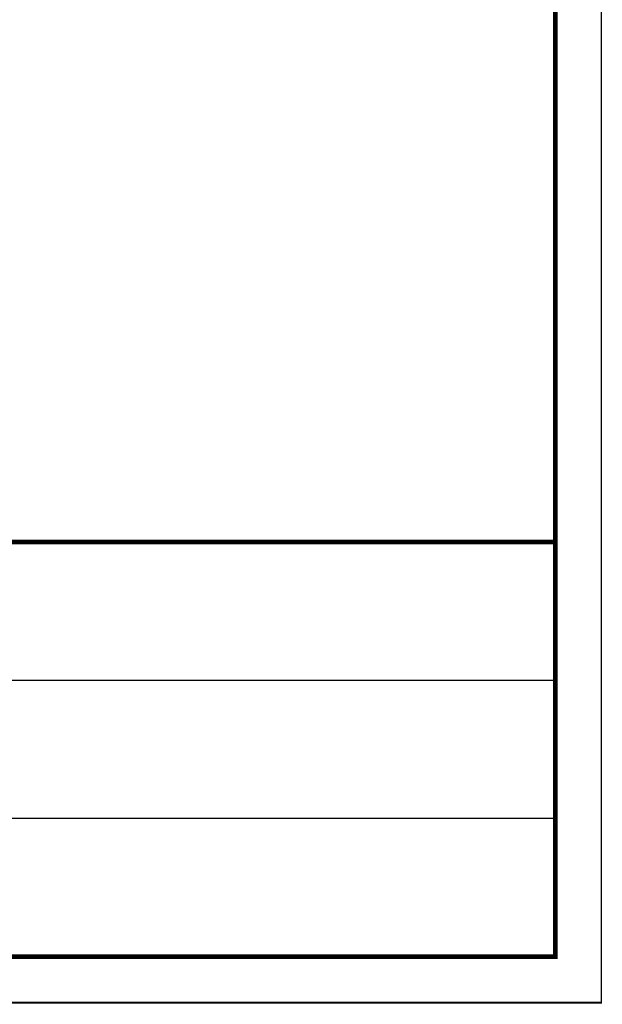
# Model space of a CAD drawing. Header units: millimetres. Extents: x 0 to 420, y 0 to 297.
# Tile 26 of 27: x 357 to 420, y 0 to 107. Entities that reach past the tile are written whole.
import ezdxf

# ---------------------------------------------------------------- set-up
doc = ezdxf.new("R2010")
doc.units = ezdxf.units.MM
doc.header["$LTSCALE"] = 23.1
doc.layers.add('GMA1347总成-02_DXF_FORMAT', color=7, linetype='CONTINUOUS')

msp = doc.modelspace()

# ---------------------------------------------------------------- linework, layer by layer
at = {"layer": 'GMA1347总成-02_DXF_FORMAT', "color": 1, "linetype": 'Continuous'}
for points, const_width in [([(420, -0.1), (420, 297.1)], 0.15), ([(355, 35), (415, 35)], 0.15), ([(355, 20), (415, 20)], 0.15), ([(-0.1, 0), (420, 0)], 0.2)]:
    msp.add_lwpolyline(points, dxfattribs=dict(at, const_width=const_width))
at = {"layer": 'GMA1347总成-02_DXF_FORMAT', "color": 7, "linetype": 'Continuous', "const_width": 0.5}
for points in [[(415, 4.75), (415, 292.25)], [(234.75, 50), (415, 50)], [(24.75, 5), (415.25, 5)]]:
    msp.add_lwpolyline(points, dxfattribs=at)

doc.saveas('drawing.dxf')
